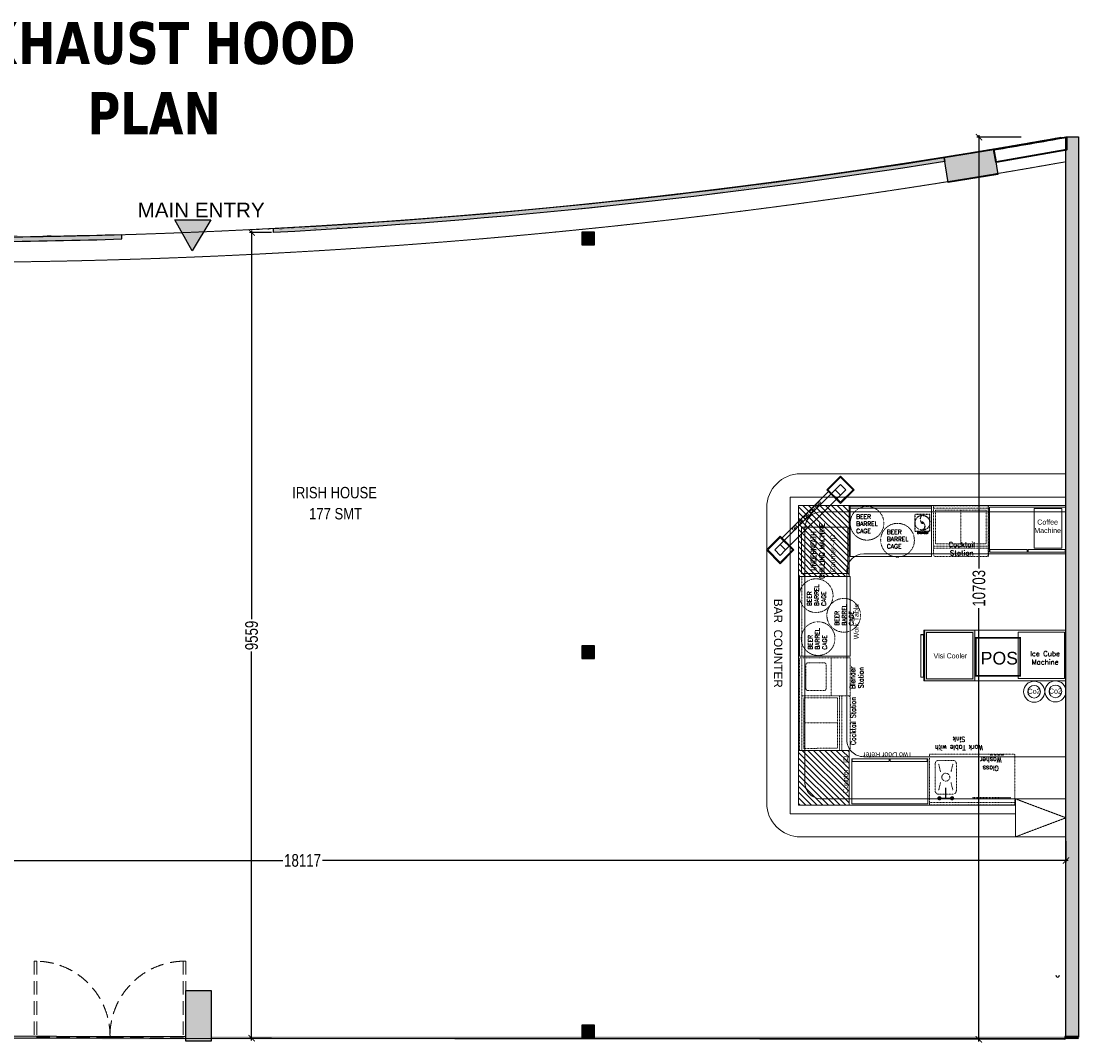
# Model space of a CAD drawing. Header units: millimetres. Extents: x 1277566 to 1493426, y 1039116 to 1145896.
# Tile 48 of 152: x 1350029 to 1362579, y 1110066 to 1122189. Entities that reach past the tile are written whole.
import ezdxf

# ---------------------------------------------------------------- set-up
doc = ezdxf.new("R2010")
doc.units = ezdxf.units.MM
doc.header["$PDMODE"] = 67
for name, pattern in [('( Hidden )', [0.375, 0.25, -0.125]), ('CONTINUA', [0]), ('DASHED', [0.75, 0.5, -0.25]), ('DASHED2', [0.375, 0.25, -0.125]), ('Hidden', [9.525, 6.35, -3.175]), ('HIDDEN2', [4.7625, 3.175, -1.5875])]:
    doc.linetypes.add(name, pattern=pattern)
for name, color, linetype, lineweight in [('A_ FURN', 26, 'Continuous', 20), ('AIRPORT EXTIING WALL', 1, 'Continuous', 20), ('BOH TEXT', 1, 'Continuous', 5), ('CKD Dimensions', 3, 'Continuous', 0), ('CKD Equipments', 252, 'Continuous', 0), ('DOOR', 32, 'Continuous', 13), ('equip', 8, 'Continuous', 9), ('FURN', 24, 'Continuous', 25), ('KIT TEXT.', 30, 'Continuous', 9), ('PRAXIS COMMENTS', 44, 'Continuous', 0), ('WALL 200', 7, 'Continuous', 35)]:
    doc.layers.add(name, color=color, linetype=linetype, lineweight=lineweight)
for name, color, linetype in [('CIVIL DIM', 7, 'Continuous'), ('CT_RETAIL TEXT', 1, 'Continuous'), ('Dimension a', 7, 'Continuous'), ('Equipment Name', 8, 'Continuous'), ('FAINTEQUIP', 253, 'Continuous'), ('kitchen equip1', 8, 'Continuous'), ('PDF2_Equipment', 253, 'Continuous'), ('PQ_204_2D', 7, 'CONTINUA'), ('PQ_BLUE_3D', 150, 'CONTINUA'), ('TEX', 156, 'Continuous'), ('WALL 150', 7, 'Continuous')]:
    doc.layers.add(name, color=color, linetype=linetype)
doc.layers.add('CT_GLAZING', color=7, linetype='Continuous', true_color=0x0000f5)
doc.layers.add('Equipment', color=7, linetype='Continuous', lineweight=9, true_color=0xcc6600)
doc.styles.add('Arial', font='arial.ttf', dxfattribs={"height": 3500})
doc.styles.add('PDF Arial', font='arial.ttf')
doc.styles.add('ROMANS', font='arial.ttf', dxfattribs={"width": 0.75})
doc.styles.get("Standard").update_dxf_attribs({"font": 'arial.ttf'})
doc.styles.add('STYLE1', font='GOTHIC.TTF', dxfattribs={"width": 0.9})
doc.dimstyles.new('1.300', dxfattribs={"dimtxt": 150, "dimasz": 75, "dimexe": 25, "dimexo": 25, "dimgap": 15, "dimtad": 0, "dimdec": 0, "dimdsep": 46, "dimtxsty": 'ROMANS', "dimblk": 'ARCHTICK', "dimcen": 0.09, "dimdle": 25, "dimclrd": 256, "dimclre": 256, "dimclrt": 256, "dimadec": 1, "dimazin": 2, "dimtfac": 1, "dimtdec": 0, "dimtmove": 2, "dimatfit": 3, "dimldrblk": 'OPEN90', "dimfxl": 100, "dimtolj": 1, "dimtzin": 0, "dimlwe": -1, "dimarcsym": 0})

# ---------------------------------------------------------------- blocks, each defined once
blk = doc.blocks.new('A$C68E25F39-flat-1-flat-1')
at = {"layer": 'Equipment', "ltscale": 25}
blk.add_line((-857, 303), (-304, 856), dxfattribs=at)
for points in [[(-163, 1040), (0, 878), (-163, 715), (-325, 878)], [(-163, 1026), (-14, 878), (-163, 729), (-311, 878)], [(-163, 941), (-99, 878), (-163, 814), (-226, 878)], [(-226, 878), (-163, 814), (-814, 163), (-878, 226)], [(-502, 630), (-488, 616), (-474, 630), (-488, 643)], [(-431, 700), (-417, 686), (-404, 700), (-417, 714)], [(-573, 559), (-559, 545), (-545, 559), (-559, 573)], [(-700, 431), (-686, 417), (-700, 404), (-714, 417)], [(-630, 502), (-616, 488), (-630, 474), (-643, 488)], [(-1040, 163), (-878, 0), (-715, 163), (-878, 325)], [(-1026, 163), (-878, 14), (-729, 163), (-878, 311)], [(-941, 163), (-878, 99), (-814, 163), (-878, 226)]]:
    blk.add_lwpolyline(points, close=True, dxfattribs=at)
for centre, major_axis in [((-494, 636), (23.2, 23.2)), ((-424, 706), (23.2, 23.2)), ((-636, 494), (-23.2, -23.2)), ((-565, 565), (23.2, 23.2)), ((-706, 424), (-23.2, -23.2))]:
    blk.add_ellipse(centre, major_axis=major_axis, ratio=0.595238, start_param=3.141593, end_param=9.424778, dxfattribs=at)
blk = doc.blocks.new('G$C03C87930')
at = {"layer": 'Equipment', "color": 254, "linetype": 'Hidden', "ltscale": 0.25, "elevation": 0}
for points in [[(535, 0), (0, 0), (0, 902), (535, 902)], [(30, 458), (30, 898), (0, 898), (0, 458)], [(30, 6), (30, 446), (0, 446), (0, 6)]]:
    blk.add_lwpolyline(points, close=True, dxfattribs=at)
blk = doc.blocks.new('G$C4A1CB15B')
at = {"layer": 'FAINTEQUIP', "color": 254, "linetype": '( Hidden )', "ltscale": 0.25, "elevation": 0}
blk.add_lwpolyline([(198, 195), (18, 195), (18, 0), (198, 0)], close=True, dxfattribs=at)
at = {"layer": 'FAINTEQUIP', "color": 254, "linetype": '( Hidden )', "ltscale": 0.25}
for radius in [88.5, 10.9]:
    blk.add_circle((109, 99, 0), radius, dxfattribs=at)
for centre, radius, start, end in [((126, 143, 0), 45.8, 105.8664, 229.1807), ((97, 59, 0), 42.9, 277.7629, 58.2387)]:
    blk.add_arc(centre, radius, start, end, dxfattribs=at)
at = {"layer": 'Equipment Name', "insert": (114, -2, 143), "char_height": 30.48, "width": 161.41, "attachment_point": 2, "style": 'STYLE1'}
blk.add_mtext('{\\Fsimplex|c0;Blender }', dxfattribs=at)
blk = doc.blocks.new('G$C6976CD5F')
at = {"layer": 'PQ_204_2D', "color": 254, "linetype": '( Hidden )', "ltscale": 0.25}
blk.add_line((517, 0, -100), (517, 460, -100), dxfattribs=at)
at = {"layer": 'PQ_BLUE_3D', "color": 254, "linetype": '( Hidden )', "ltscale": 0.25, "extrusion": (-1, 6.12323e-17, 0)}
for centre in [(-362, 592, -10), (-319, 592, -10), (-276, 592, -10), (-230, 592, -10)]:
    blk.add_circle(centre, 15, dxfattribs=at)
blk = doc.blocks.new('GFCD')
at = {"layer": 'Equipment', "ltscale": 0.25}
h = blk.add_hatch(dxfattribs=at)
h.set_pattern_fill('INSUL', color=256, angle=-1.4333)
h.set_pattern_definition([(358.56672815, (-12410586.428, 1201519.596), (0.238246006, 9.5220199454), []), (358.56672815, (-12410586.349, 1201522.77), (0.238246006, 9.5220199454), [3.175, -3.175]), (358.56672815, (-12410586.269, 1201525.944), (0.238246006, 9.5220199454), [3.175, -3.175])])
h.paths.add_polyline_path([(7661, 16946), (8261, 16931), (8246, 16332), (7646, 16347)])
h.paths.add_polyline_path([(7685, 16921), (8235, 16907), (8221, 16357), (7672, 16371)], flags=16)
for p, q in [((7712, 16955, 4454), (8217, 16942, 4454)), ((7712, 16955, 4454), (8217, 16942, 4454)), ((7713, 16988, 4454), (8218, 16975, 4454)), ((7713, 16988, 4454), (8218, 16975, 4454)), ((8215, 16937, 4454), (7714, 16950, 4454)), ((8215, 16937, 4454), (7714, 16950, 4454)), ((8215, 16942, 4454), (8215, 16932, 4454)), ((8215, 16942, 4454), (8215, 16932, 4454)), ((8217, 16942, 4454), (8218, 16975, 4454)), ((8217, 16942, 4454), (8218, 16975, 4454))]:
    blk.add_line(p, q, dxfattribs=at)
for points in [[(7661, 16946), (8261, 16931), (8246, 16332), (7646, 16347)], [(7685, 16921), (8235, 16907), (8221, 16357), (7672, 16371)]]:
    blk.add_lwpolyline(points, close=True, dxfattribs=at)
at = {"layer": 'kitchen equip1', "ltscale": 0.25}
blk.add_line((7713, 16988, 4454), (7712, 16955, 4454), dxfattribs=at)
blk = doc.blocks.new('BAR EQUIP')
at = {"layer": 'CKD Dimensions', "ltscale": 0.25}
h = blk.add_hatch(dxfattribs=at)
h.set_pattern_fill('ANSI31', color=254, scale=15, angle=270)
h.set_pattern_definition([(135, (991671.44, 1162335.35), (-33.67596, -33.67596), [])])
h.paths.add_polyline_path([(1012087, 1206017), (1012087, 1205177), (1012687, 1205177), (1012687, 1206017)])
h = blk.add_hatch(dxfattribs=at)
h.set_pattern_fill('ANSI31', color=254, scale=15, angle=270)
h.set_pattern_definition([(135, (998326.353, 1166236.556), (-33.67596, -33.67596), [])])
h.paths.add_polyline_path([(1012087, 1203111), (1012087, 1202461), (1012687, 1202461), (1012687, 1203111)])
for p, q in [((1012362, 1205944, -261), (1015261, 1205944, -261)), ((1012162, 1205744, -261), (1012161, 1202737, -261)), ((1014657, 1202537, -261), (1012361, 1202537, -261)), ((1014662, 1202086, -261), (1014662, 1202537, -261)), ((1015261, 1202086, -261), (1015261, 1202537, -261))]:
    blk.add_line(p, q)
at = {"linetype": '( Hidden )', "ltscale": 10}
for p, q in [((1015261, 1202312, -261), (1014661, 1202537, -261)), ((1014661, 1202086, -261), (1015261, 1202312, -261))]:
    blk.add_line(p, q, dxfattribs=at)
at = {"color": 254, "lineweight": 60, "const_width": 19.2, "elevation": -143}
blk.add_lwpolyline([(1014717, 1203997), (1014717, 1204447), (1014192, 1204447), (1014192, 1203997)], close=True, dxfattribs=at)
at = {"elevation": -261}
for points in [[(1014661, 1202537), (1015261, 1202537)], [(1015261, 1202086), (1014661, 1202086)]]:
    blk.add_lwpolyline(points, dxfattribs=at)
at = {"color": 254, "ltscale": 0.25}
for centre in [(1014883, 1203808, -261), (1015136, 1203812, -261)]:
    blk.add_circle(centre, 125, dxfattribs=at)
for centre, start, end in [((1012362, 1205744, -261), 90, 179.9944), ((1012361, 1202737, -261), 179.9944, 270)]:
    blk.add_arc(centre, 200, start, end)
at = {"layer": 'CKD Dimensions', "color": 254, "elevation": -261}
blk.add_lwpolyline([(1014694, 1204516), (1014694, 1203966), (1015244, 1203966), (1015244, 1204516), (1014694, 1204516)], dxfattribs=at)
at = {"layer": 'equip', "color": 254, "linetype": '( Hidden )', "ltscale": 0.25}
for p, q in [((1013710, 1202956, -261), (1013710, 1202631, -261)), ((1013922, 1202994, -261), (1013747, 1202994, -261)), ((1013751, 1202953, -261), (1013772, 1202856, -261)), ((1013919, 1202953, -261), (1013897, 1202856, -261)), ((1013960, 1202631, -261), (1013960, 1202956, -261)), ((1013751, 1202635, -261), (1013772, 1202731, -261)), ((1013919, 1202635, -261), (1013897, 1202731, -261)), ((1013747, 1202594, -261), (1013922, 1202594, -261))]:
    blk.add_line(p, q, dxfattribs=at)
at = {"layer": 'equip', "color": 254, "linetype": '( Hidden )', "ltscale": 0.25, "elevation": -261}
blk.add_lwpolyline([(1013641, 1202467), (1014656, 1202467), (1014656, 1203067), (1013641, 1203067), (1013641, 1202467), (1013641, 1202492), (1014656, 1202492)], dxfattribs=at)
at = {"layer": 'equip', "color": 254, "linetype": '( Hidden )', "ltscale": 0.25, "const_width": 25, "elevation": -261}
for points in [[(1013747, 1202544, 1), (1013772, 1202544, 1)], [(1013897, 1202544, 1), (1013922, 1202544, 1)]]:
    blk.add_lwpolyline(points, format="xyb", close=True, dxfattribs=at)
at = {"layer": 'equip', "color": 254, "linetype": '( Hidden )', "ltscale": 0.25}
blk.add_circle((1013835, 1202794, -261), 46.9, dxfattribs=at)
for centre, start, end in [((1013747, 1202956, -261), 90, 180), ((1013922, 1202956, -261), 0, 90), ((1013747, 1202631, -261), 180, 270), ((1013922, 1202631, -261), 270, 0)]:
    blk.add_arc(centre, 37.5, start, end, dxfattribs=at)
for points in [[(1013827, 1202544, -261), (1013842, 1202544, -261), (1013827, 1202669, -261), (1013842, 1202669, -261)], [(1013760, 1202551, -261), (1013760, 1202536, -261), (1013910, 1202551, -261), (1013910, 1202536, -261)]]:
    blk.add_trace(points, dxfattribs=at)
at = {"layer": 'Equipment', "linetype": '( Hidden )', "ltscale": 0.25}
for p, q in [((1014339, 1206012, -261), (1013689, 1206012, -261)), ((1013689, 1206012, -261), (1013689, 1205437, -261)), ((1013689, 1205987, -261), (1014339, 1205987, -261)), ((1014314, 1205962, -261), (1013714, 1205962, -261)), ((1013714, 1205962, -261), (1013714, 1205562, -261)), ((1014014, 1205962, -261), (1014014, 1205562, -261)), ((1014314, 1205962, -261), (1014314, 1205562, -261)), ((1014339, 1206012, -261), (1014339, 1205412, -261)), ((1014342, 1205409, -261), (1014342, 1206009, -261)), ((1013689, 1205537, -261), (1014339, 1205537, -261)), ((1013714, 1205562, -261), (1014314, 1205562, -261)), ((1013689, 1205512, -261), (1014339, 1205512, -261)), ((1013714, 1205412, -261), (1014314, 1205412, -261)), ((1013714, 1205412, -261), (1014314, 1205412, -261)), ((1013714, 1205412, -261), (1014314, 1205412, -261)), ((1012100, 1205177, -261), (1012675, 1205177, -261)), ((1012125, 1204227, -177), (1012125, 1205177, -261)), ((1012700, 1204212, -177), (1012100, 1204212, -177)), ((1012100, 1204212, -177), (1012100, 1203112, -177)), ((1012125, 1203112, -177), (1012125, 1204212, -177)), ((1012390, 1204151, -177), (1012200, 1204151, -177)), ((1012390, 1204151, -177), (1012200, 1204151, -177)), ((1012390, 1204151, -177), (1012200, 1204151, -177)), ((1012475, 1203761, -177), (1012475, 1204211, -177)), ((1012700, 1203761, -177), (1012700, 1204212, -177)), ((1012175, 1204126, -177), (1012175, 1203846, -177)), ((1012175, 1204126, -177), (1012175, 1203846, -177)), ((1012175, 1204126, -177), (1012175, 1203846, -177)), ((1012415, 1203846, -177), (1012415, 1204126, -177)), ((1012415, 1203846, -177), (1012415, 1204126, -177)), ((1012415, 1203846, -177), (1012415, 1204126, -177)), ((1012125, 1203761, -177), (1012700, 1203761, -177)), ((1012200, 1203821, -177), (1012390, 1203821, -177)), ((1012200, 1203821, -177), (1012390, 1203821, -177)), ((1012200, 1203821, -177), (1012390, 1203821, -177)), ((1012575, 1203112, -177), (1012575, 1203762, -177)), ((1012600, 1203112, -177), (1012600, 1203762, -177)), ((1012150, 1203736, -177), (1012550, 1203737, -177)), ((1012150, 1203736, -177), (1012150, 1203136, -177)), ((1012550, 1203137, -177), (1012550, 1203737, -177)), ((1012700, 1203137, -177), (1012700, 1203737, -177)), ((1012700, 1203137, -177), (1012700, 1203737, -177)), ((1012700, 1203137, -177), (1012700, 1203737, -177)), ((1012150, 1203437, -177), (1012550, 1203437, -177)), ((1012150, 1203136, -177), (1012550, 1203137, -177)), ((1012100, 1203112, -177), (1012675, 1203112, -177)), ((1013614, 1203002, -261), (1013614, 1203017, -261))]:
    blk.add_line(p, q, dxfattribs=at)
at = {"layer": 'Equipment', "lineweight": 5, "ltscale": 25, "elevation": -261}
blk.add_lwpolyline([(1012699, 1206011), (1013666, 1206011), (1013666, 1205411), (1012699, 1205411), (1012699, 1206011), (1012699, 1205986), (1013666, 1205986)], dxfattribs=at)
at = {"layer": 'Equipment', "color": 254, "ltscale": 25, "elevation": -202}
blk.add_lwpolyline([(1014884, 1205511), (1015211, 1205511), (1015211, 1205984), (1014884, 1205984)], close=True, dxfattribs=at)
at = {"layer": 'Equipment', "color": 254, "linetype": 'Hidden', "elevation": -345}
blk.add_lwpolyline([(1012673, 1205209), (1012123, 1205209), (1012123, 1205759), (1012673, 1205759), (1012673, 1205209)], dxfattribs=at)
at = {"layer": 'Equipment', "lineweight": 0, "ltscale": 25, "elevation": -177}
blk.add_lwpolyline([(1012101, 1204228), (1012101, 1205177), (1012701, 1205177), (1012701, 1204228)], close=True, dxfattribs=at)
at = {"layer": 'Equipment', "linetype": '( Hidden )', "ltscale": 0.25}
for centre in [(1012900, 1205807, -93), (1013262, 1205606, 25), (1012297, 1204948, -261), (1012624, 1204715, -261), (1012320, 1204438, -177)]:
    blk.add_circle(centre, 200, dxfattribs=at)
for centre, start, end in [((1013714, 1205437, -261), 180.0033, 270.0033), ((1014314, 1205437, -261), 270.0033, 0.0033), ((1012200, 1204126, -177), 90.0033, 180.0033), ((1012200, 1204126, -177), 90.0033, 180.0033), ((1012200, 1204126, -177), 90.0033, 180.0033), ((1012390, 1204126, -177), 0.0033, 90.0033), ((1012390, 1204126, -177), 0.0033, 90.0033), ((1012390, 1204126, -177), 0.0033, 90.0033), ((1012200, 1203846, -177), 179.9967, 269.9967), ((1012390, 1203846, -177), 270.0033, 0.0033), ((1012390, 1203846, -177), 270.0033, 0.0033), ((1012390, 1203846, -177), 270.0033, 0.0033), ((1012675, 1203737, -177), 0.0033, 90.0033), ((1012675, 1203137, -177), 270.0033, 0.0033)]:
    blk.add_arc(centre, 25, start, end, dxfattribs=at)
at = {"layer": 'PDF2_Equipment', "color": 254, "lineweight": 0}
for centre in [(1015136, 1203812, -261), (1014883, 1203808, -261)]:
    blk.add_circle(centre, 74.8, dxfattribs=at)
at = {"layer": 'PRAXIS COMMENTS', "elevation": -261}
for points in [[(1014662, 1202361), (1011987, 1202361), (1011987, 1206117), (1015261, 1206117)], [(1014662, 1202461), (1012087, 1202461), (1012087, 1206017), (1015261, 1206017)]]:
    blk.add_lwpolyline(points, dxfattribs=at)
at = {"layer": 'PRAXIS COMMENTS', "color": 254, "elevation": -261}
for points in [[(1012087, 1206017), (1012087, 1205177), (1012687, 1205177), (1012687, 1206017), (1012087, 1206017)], [(1015251, 1203938), (1013576, 1203938), (1013576, 1204538), (1015251, 1204538)], [(1012087, 1203112), (1012087, 1202461), (1012687, 1202461), (1012687, 1203112), (1012087, 1203112)]]:
    blk.add_lwpolyline(points, dxfattribs=at)
blk.add_blockref('A$C68E25F39-flat-1-flat-1', (1012748, 1205327))
at = {"layer": 'CKD Equipments', "ltscale": 0.25, "xscale": -1}
for p, rotation in [((1014353, 1205464, -261), 270), ((1013621, 1203011, -261), 90)]:
    blk.add_blockref('G$C03C87930', p, dxfattribs=dict(at, rotation=rotation))
at = {"layer": 'CKD Equipments', "ltscale": 0.25, "rotation": 270}
blk.add_blockref('G$C6976CD5F', (1014146, 1203071, -261), dxfattribs=at)
at = {"layer": 'Equipment', "xscale": -0.9999999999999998, "rotation": 88.56672814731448}
blk.add_blockref('GFCD', (1030713, 1211772, -261), dxfattribs=at)
at = {"layer": 'kitchen equip1'}
blk.add_blockref('G$C4A1CB15B', (1013449, 1205714, -261), dxfattribs=at)
at = {"layer": 'Equipment Name', "linetype": 'Continuous', "lineweight": 5, "ltscale": 25, "char_height": 51, "width": 283.06, "attachment_point": 7, "style": 'PDF Arial'}
for insert, rotation in [((1012772, 1205690, 266), 359.9978), ((1013136, 1205508, 25), 359.9978), ((1012413, 1204825, -20), 89.9978), ((1012740, 1204592, -20), 89.9978), ((1012422, 1204307, -177), 89.9978)]:
    blk.add_mtext('{\\Fsimplex|c0;BEER BARREL CAGE}', dxfattribs=dict(at, insert=insert, rotation=rotation))
at = {"layer": 'Equipment Name', "char_height": 60, "width": 425.63, "attachment_point": 8}
for s, insert in [('Coffee \\PMachine', (1015043, 1205690, -9238)), ('{\\Fsimplex|c0;Cocktail Station}', (1014024, 1205424, 25)), ('{\\Fsimplex|c0;Ice Cube Machine}', (1015013, 1204130, -93))]:
    blk.add_mtext(s, dxfattribs=dict(at, insert=insert))
at = {"layer": 'Equipment Name', "char_height": 60}
for s, insert, width, attachment_point, rotation, style in [('{\\Fsimplex|c0;UNDERNEATH \\PCHILLING MACHINE}', (1012235, 1205478, -704), 704.59, 2, 90, 'STYLE1'), ('Counter - ID', (1012464, 1205450, 27714), 704.59, 2, 90, 'STYLE1'), ('Work Table', (1012742, 1204641, -9238), 704.59, 2, 90, 'STYLE1'), ('{\\Fsimplex|c0;Blender Station}', (1012698, 1203975, -34), 292.33, 2, 90, 'STYLE1'), ('Co2', (1014882, 1203843, -261), 990.81, 2, 0.7346, 'Arial'), ('Co2', (1015135, 1203846, -261), 990.81, 2, 0.7346, 'Arial'), ('{\\Fsimplex|c0;Cocktail Station}', (1012706, 1203461, -34), 704.59, 2, 90, 'STYLE1'), ('{\\Fsimplex|c0;Work Table with Sink}', (1013991, 1203113, -93), 698.82, 2, 180, 'STYLE1'), ('Counter - ID', (1012614, 1202822, 27773), 704.59, 2, 90, 'STYLE1'), ('Two Door Refer', (1013145, 1203089, -9297), 704.59, 8, 180, 'STYLE1'), ('{\\Fsimplex|c0;Glass Washer}', (1014368, 1202869, -93), 318.71, 2, 180, 'STYLE1')]:
    blk.add_mtext(s, dxfattribs=dict(at, insert=insert, width=width, attachment_point=attachment_point, rotation=rotation, style=style))
at = {"layer": 'Equipment Name', "attachment_point": 8}
for s, insert, char_height, width, style in [('Visi Cooler', (1013889, 1204203, -9297), 60, 704.59, 'STYLE1'), ('POS', (1014470, 1204129, -143), 150, 702.13, 'Arial')]:
    blk.add_mtext(s, dxfattribs=dict(at, insert=insert, char_height=char_height, width=width, style=style))
blk = doc.blocks.new('_ARCHTICK')
at = {"color": 0, "linetype": 'ByBlock', "const_width": 0.15}
blk.add_lwpolyline([(-0.5, -0.5), (0.5, 0.5)], dxfattribs=at)
blk = doc.blocks.new('*D254')
at = {"layer": 'CIVIL DIM', "linetype": 'DASHED2'}
for p, q in [((1344309, 1112603), (1344309, 1112205)), ((1362426, 1112463), (1362426, 1112205))]:
    blk.add_line(p, q, dxfattribs=at)
at = {"layer": 'CIVIL DIM', "lineweight": -2}
for p, q in [((1344284, 1112230), (1353146, 1112230)), ((1362451, 1112230), (1353589, 1112230))]:
    blk.add_line(p, q, dxfattribs=at)
at = {"layer": 'Defpoints', "color": 0}
for p in [(1344309, 1112628), (1362426, 1112488), (1362426, 1112230)]:
    blk.add_point(p, dxfattribs=at)
at = {"layer": 'CIVIL DIM', "linetype": 'ByBlock', "lineweight": -2, "xscale": 75, "yscale": 75, "zscale": 75, "rotation": 180}
blk.add_blockref('_ARCHTICK', (1344309, 1112230), dxfattribs=at)
at = {"layer": 'CIVIL DIM', "linetype": 'ByBlock', "lineweight": -2, "xscale": 75, "yscale": 75, "zscale": 75}
blk.add_blockref('_ARCHTICK', (1362426, 1112230), dxfattribs=at)
at = {"layer": 'CIVIL DIM', "insert": (1353368, 1112230), "char_height": 150, "attachment_point": 5, "style": 'ROMANS', "bg_fill": 3, "box_fill_scale": 1.1, "bg_fill_color": 256, "bg_fill_true_color": 13158600, "bg_fill_transparency": 0}
blk.add_mtext('\\A1;18117', dxfattribs=at)
blk = doc.blocks.new('_Open90')
at = {"color": 0, "linetype": 'ByBlock', "lineweight": -2}
for p, q in [((0, 0), (-1, 0)), ((-0.5, 0.5), (0, 0)), ((0, 0), (-0.5, -0.5))]:
    blk.add_line(p, q, dxfattribs=at)
blk = doc.blocks.new('*D250')
at = {"layer": 'CIVIL DIM', "linetype": 'DASHED2'}
for p, q in [((1361894, 1120811), (1361369, 1120811)), ((1361894, 1110108), (1361369, 1110108))]:
    blk.add_line(p, q, dxfattribs=at)
at = {"layer": 'CIVIL DIM', "lineweight": -2}
for p, q in [((1361394, 1120836), (1361394, 1115681)), ((1361394, 1110083), (1361394, 1115238))]:
    blk.add_line(p, q, dxfattribs=at)
at = {"layer": 'Defpoints', "color": 0}
for p in [(1362370, 1120811), (1361394, 1110108), (1362360, 1110108)]:
    blk.add_point(p, dxfattribs=at)
at = {"layer": 'CIVIL DIM', "linetype": 'ByBlock', "lineweight": -2, "xscale": 75, "yscale": 75, "zscale": 75}
for p, rotation in [((1361394, 1120811), 90), ((1361394, 1110108), 270)]:
    blk.add_blockref('_ARCHTICK', p, dxfattribs=dict(at, rotation=rotation))
at = {"layer": 'CIVIL DIM', "insert": (1361394, 1115459), "char_height": 150, "attachment_point": 5, "rotation": 90, "style": 'ROMANS', "bg_fill": 3, "box_fill_scale": 1.1, "bg_fill_color": 256, "bg_fill_true_color": 13158600, "bg_fill_transparency": 0}
blk.add_mtext('\\A1;10703', dxfattribs=at)
blk = doc.blocks.new('*D251')
at = {"layer": 'CIVIL DIM', "linetype": 'DASHED2'}
for p, q in [((1353000, 1119680), (1352739, 1119680)), ((1353000, 1110121), (1352739, 1110121))]:
    blk.add_line(p, q, dxfattribs=at)
at = {"layer": 'CIVIL DIM', "lineweight": -2}
for p, q in [((1352764, 1119705), (1352764, 1115084)), ((1352764, 1110096), (1352764, 1114717))]:
    blk.add_line(p, q, dxfattribs=at)
at = {"layer": 'Defpoints', "color": 0}
for p in [(1353025, 1119680), (1352764, 1110121), (1353025, 1110121)]:
    blk.add_point(p, dxfattribs=at)
at = {"layer": 'CIVIL DIM', "linetype": 'ByBlock', "lineweight": -2, "xscale": 75, "yscale": 75, "zscale": 75}
for p, rotation in [((1352764, 1119680), 90), ((1352764, 1110121), 270)]:
    blk.add_blockref('_ARCHTICK', p, dxfattribs=dict(at, rotation=rotation))
at = {"layer": 'CIVIL DIM', "insert": (1352764, 1114900), "char_height": 150, "attachment_point": 5, "rotation": 90, "style": 'ROMANS', "bg_fill": 3, "box_fill_scale": 1.1, "bg_fill_color": 256, "bg_fill_true_color": 13158600, "bg_fill_transparency": 0}
blk.add_mtext('\\A1;9559', dxfattribs=at)

msp = doc.modelspace()

# ---------------------------------------------------------------- hatches: boundary and pattern name
h = msp.add_hatch(color=256)
h.dxf.hatch_style = 1
edge = h.paths.add_edge_path()
edge.add_line((1360979.4634, 1120570.5476), (1360987.2993, 1120521.8194))
edge.add_arc((1348891.0506, 1196827.3036), 77258.308, 273.067558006, 279.007798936, ccw=False)
edge.add_line((1353025.4064, 1119679.6966), (1353025.4064, 1119729.7684))
edge.add_arc((1348873.8343, 1197049.4884), 77431.0961, 273.073463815, 278.994558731)
h = msp.add_hatch(color=256)
h.dxf.hatch_style = 1
h.paths.add_polyline_path([(1360979.4634, 1120570.5476), (1361571.853, 1120665.8084), (1361619.4834, 1120369.6137), (1361027.0939, 1120274.3528)])
h = msp.add_hatch(color=1)
h.dxf.hatch_style = 1
h.paths.add_polyline_path([(1351854.6521, 1119833.4098), (1352281.5136, 1119833.4098), (1352058.6148, 1119464.8059)])
h = msp.add_hatch(color=256)
h.dxf.hatch_style = 1
edge = h.paths.add_edge_path()
edge.add_line((1344238.6185, 1119759.1149), (1344238.6185, 1119709.2056))
edge.add_arc((1348891.0506, 1196827.3036), 77258.308, 266.547606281, 268.941280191)
edge.add_line((1347463.5415, 1119582.1848), (1347464.3321, 1119632.1787))
edge.add_arc((1348901.4325, 1197201.4484), 77582.5809, 266.55437271, 268.938621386, ccw=False)
edge = h.paths.add_edge_path()
edge.add_line((1348064.0137, 1119623.4252), (1348063.4781, 1119573.4281))
edge.add_arc((1348891.0506, 1196827.3036), 77258.308, 269.386249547, 271.731452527)
edge.add_line((1351225.4064, 1119604.2698), (1351225.4064, 1119654.2927))
edge.add_arc((1348891.0506, 1196827.3036), 77208.308, 269.386249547, 271.732574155, ccw=False)
h = msp.add_hatch(color=7)
h.dxf.hatch_style = 2
h.paths.add_polyline_path([(1356827.2546, 1119679.9022), (1356689.2546, 1119679.9022), (1356689.2546, 1119541.9022), (1356827.2546, 1119541.9022)], flags=16)
h.paths.add_polyline_path([(1356833.2546, 1119685.9022), (1356683.2546, 1119685.9022), (1356683.2546, 1119535.9022), (1356833.2546, 1119535.9022)])
h = msp.add_hatch(color=7)
h.dxf.hatch_style = 2
h.paths.add_polyline_path([(1356833.2546, 1114625.3111), (1356683.2546, 1114625.3111), (1356683.2546, 1114775.3111), (1356833.2546, 1114775.3111)])
h = msp.add_hatch(color=256)
h.dxf.hatch_style = 2
h.paths.add_polyline_path([(1352283.5748, 1110686.509), (1352283.5748, 1110086.509), (1351983.5748, 1110086.509), (1351983.5748, 1110686.509)])
h = msp.add_hatch(color=7)
h.dxf.hatch_style = 2
h.paths.add_polyline_path([(1356833.2546, 1110125.3111), (1356683.2546, 1110125.3111), (1356683.2546, 1110275.3111), (1356833.2546, 1110275.3111)])
at = {"layer": 'CT_GLAZING'}
h = msp.add_hatch(color=256, dxfattribs=at)
h.dxf.hatch_style = 1
h.paths.add_polyline_path([(1362574.9499, 1110142.3756), (1362574.9499, 1110107.7072), (1362579.1026, 1110107.7072), (1362579.1026, 1110142.3756)])
h.paths.add_polyline_path([(1351983.5748, 1110107.7072), (1351983.5748, 1110142.3756), (1344309.0014, 1110159.7098), (1344309.0014, 1110125.0414)])
h.paths.add_polyline_path([(1352283.5748, 1110142.3756), (1352283.5748, 1110107.7072), (1362576.2172, 1110107.7072), (1362576.2172, 1110142.3756)])
at = {"layer": 'WALL 150', "true_color": 0xc7c8ca}
h = msp.add_hatch(color=9, dxfattribs=at)
h.dxf.hatch_style = 1
h.paths.add_polyline_path([(1362426.2172, 1120814.7595), (1362576.2172, 1120814.7595), (1362576.2172, 1110133.1202), (1362426.2172, 1110133.1202)])

# ---------------------------------------------------------------- linework, layer by layer
msp.add_line((1362426.2172, 1116368.0959), (1362426.2172, 1116818.0959))
for points in [[(1360979.4634, 1120570.5476), (1360987.2993, 1120521.8194, -0.0259249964), (1353025.4064, 1119679.6966), (1353025.4064, 1119729.7684, 0.0258414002)], [(1348064.0137, 1119623.4252), (1348063.4781, 1119573.4281, 0.0102332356), (1351225.4064, 1119604.2698), (1351225.4064, 1119654.2927, -0.0102381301)]]:
    msp.add_lwpolyline(points, format="xyb", close=True)
for points in [[(1360979.4634, 1120570.5476), (1361571.853, 1120665.8084), (1361619.4834, 1120369.6137), (1361027.0939, 1120274.3528)], [(1352283.5748, 1110686.509), (1352283.5748, 1110086.509), (1351983.5748, 1110086.509), (1351983.5748, 1110686.509)]]:
    msp.add_lwpolyline(points, close=True)
at = {"color": 1}
msp.add_lwpolyline([(1351854.6521, 1119833.4098), (1352281.5136, 1119833.4098), (1352058.6148, 1119464.8059), (1351854.6521, 1119833.4098)], dxfattribs=at)
at = {"color": 7}
for points in [[(1356683.2546, 1119535.9022), (1356833.2546, 1119535.9022), (1356833.2546, 1119685.9022), (1356683.2546, 1119685.9022)], [(1356683.2546, 1114625.3111), (1356833.2546, 1114625.3111), (1356833.2546, 1114775.3111), (1356683.2546, 1114775.3111)], [(1356683.2546, 1110125.3111), (1356833.2546, 1110125.3111), (1356833.2546, 1110275.3111), (1356683.2546, 1110275.3111)]]:
    msp.add_lwpolyline(points, close=True, dxfattribs=at)
at = {"layer": 'A_ FURN'}
for points in [[(1362426.2172, 1116818.0959), (1359276.5498, 1116818.0959, 0.4141802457), (1358876.5498, 1116418.1414), (1358876.2077, 1112910.5848, 0.4142135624), (1359276.2077, 1112510.5848), (1361826.2171, 1112510.5848)], [(1361826.2171, 1112961.3589), (1359526.2321, 1112961.3588, -0.4142421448), (1359326.2321, 1113161.3783), (1359326.5254, 1116168.1154, -0.414184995), (1359526.5254, 1116368.0959), (1362426.2172, 1116368.0959)], [(1362426.2172, 1115868.0959), (1360026.4766, 1115868.0959, 0.414184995), (1359826.4766, 1115668.1154), (1359826.2809, 1113661.3784, 0.4142421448), (1360026.2809, 1113461.3589), (1362426.2172, 1113461.359)]]:
    msp.add_lwpolyline(points, format="xyb", dxfattribs=at)
msp.add_lwpolyline([(1361826.2172, 1112510.5848), (1362426.2172, 1112735.9719), (1361826.2172, 1112961.3589)], dxfattribs=at)
msp.add_lwpolyline([(1362426.2172, 1112961.3589), (1361826.2193, 1112961.3589), (1361826.2193, 1112510.5848), (1362426.2172, 1112510.5848)], close=True, dxfattribs=at)
at = {"layer": 'AIRPORT EXTIING WALL', "linetype": 'DASHED', "ltscale": 10}
for centre, radius in [((1348917.4552, 1196159.0605), 76539.6635), ((1348927.7531, 1196111.3526), 76785.8959)]:
    msp.add_arc(centre, radius, 266.549748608, 280.123163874, dxfattribs=at)
at = {"layer": 'CT_GLAZING'}
for points in [[(1362576.2172, 1110142.3756), (1362413.545, 1110142.3756), (1362413.545, 1110107.7072), (1344309.0014, 1110125.0414), (1344309.0014, 1110159.7098), (1351983.5748, 1110142.3756)], [(1352283.5748, 1110121.1774), (1362576.2172, 1110121.1774)]]:
    msp.add_lwpolyline(points, dxfattribs=at)
at = {"layer": 'DOOR', "color": 7, "linetype": 'HIDDEN2', "ltscale": 50}
for p, q in [((1350183.5748, 1111035.2599), (1350183.5748, 1110133.1244)), ((1350213.5747, 1111035.2599), (1350183.5748, 1111035.2599)), ((1350213.5747, 1111035.2599), (1350213.5747, 1110133.1244)), ((1351953.5695, 1111035.2599), (1351953.5695, 1110133.1244)), ((1351953.5695, 1111035.2599), (1351983.5694, 1111035.2599)), ((1351983.5694, 1111035.2599), (1351983.5694, 1110133.1244)), ((1351083.5721, 1110133.1244), (1350183.5748, 1110133.1244)), ((1351083.5721, 1110133.1244), (1351983.5694, 1110133.1244))]:
    msp.add_line(p, q, dxfattribs=at)
for centre, start, end in [((1350196.3577, 1110148.0865), 359.03384701, 88.88822858), ((1351970.7864, 1110148.0865), 91.11177142, 180.96615299)]:
    msp.add_arc(centre, 887.3405, start, end, dxfattribs=at)
at = {"layer": 'FURN'}
msp.add_arc((1362327.8753, 1110867.4313), 20.3448, 176.15433471, 6.90284781, dxfattribs=at)
at = {"layer": 'WALL 150'}
msp.add_lwpolyline([(1362426.2172, 1120814.7595), (1362576.2172, 1120814.7595), (1362576.2172, 1110133.1202), (1362426.2172, 1110133.1202)], close=True, dxfattribs=at)
at = {"layer": 'WALL 200'}
msp.add_lwpolyline([(1361571.853, 1120665.8084, 0.0028575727), (1362431.4943, 1120813.9302), (1362431.4943, 1120662.4566), (1361596.2018, 1120516.1372), (1361571.853, 1120665.8084)], format="xyb", dxfattribs=at)

# ---------------------------------------------------------------- block references
at = {"layer": 'Equipment'}
msp.add_blockref('BAR EQUIP', (347165.5609, -89575.6517, 260.7432), dxfattribs=at)

# ---------------------------------------------------------------- texts
at = {"layer": 'BOH TEXT', "char_height": 135, "attachment_point": 1}
for s, width, insert in [('{\\fArial Narrow|b0|i0|c0|p34;IRISH HOUSE }', 6151.856442, (1353245.5505, 1116662.3583)), ('{\\fArial Narrow|b0|i0|c0|p34;177 SMT}', 1716.957201, (1353446.2915, 1116412.1435))]:
    msp.add_mtext_dynamic_manual_height_columns(s, width=width, gutter_width=24.7915, heights=[-139.6965], dxfattribs=dict(at, insert=insert))
at = {"layer": 'CT_RETAIL TEXT', "insert": (1352919.1335, 1119860.1946), "char_height": 175, "width": 1507.513984, "attachment_point": 9}
msp.add_mtext('{\\C7;MAIN ENTRY}', dxfattribs=at)
at = {"layer": 'KIT TEXT.', "insert": (1351608.4138, 1121513.261), "char_height": 500, "width": 6632.344817, "attachment_point": 5, "style": 'STYLE1'}
msp.add_mtext('\\pxt1.200001;{\\fTahoma|b1|i0|c0|p34;EXHAUST HOOD\\PPLAN}', dxfattribs=at)
at = {"layer": 'TEX', "insert": (1358960.0547, 1115334.2298), "char_height": 100, "width": 1054.819918, "attachment_point": 7, "rotation": 270, "style": 'PDF Arial'}
msp.add_mtext('\\pxqc;{\\C7;BAR  COUNTER }', dxfattribs=at)

# ---------------------------------------------------------------- next in the draw order: dimensions: what is measured, and where the dimension line sits
at = {"layer": 'CIVIL DIM'}
dim = msp.add_linear_dim(base=(1362426.2172, 1112229.6241), p1=(1344309.1985, 1112628.4712), p2=(1362426.2172, 1112487.7243, -260.7432), dimstyle='1.300', override={"dimfxl": 500, "dimfxlon": 1, "dimtfill": 1, "dimarcsym": 1}, dxfattribs=at)
dim.commit()
dim.dimension.update_dxf_attribs({"geometry": '*D254', "text_midpoint": (1353367.7079, 1112229.6241)})

# ---------------------------------------------------------------- next in the draw order: dimensions: what is measured, and where the dimension line sits
for base, p1, p2, picture, middle in [((1361394.1499, 1110107.7583), (1362370.4287, 1120810.9511), (1362360.1809, 1110107.7583), '*D250', (1361394.1499, 1115459.3547)), ((1352764.0592, 1110121.1774), (1353025.4064, 1119679.6966), (1353025.4064, 1110121.1774), '*D251', (1352764.0592, 1114900.437))]:
    dim = msp.add_linear_dim(base=base, p1=p1, p2=p2, angle=90, dimstyle='1.300', override={"dimfxl": 500, "dimfxlon": 1, "dimtfill": 1, "dimarcsym": 1}, dxfattribs=at)
    dim.commit()
    dim.dimension.update_dxf_attribs({"geometry": picture, "text_midpoint": middle})

# ---------------------------------------------------------------- next in the draw order: linework, layer by layer
at = {"layer": 'Dimension a', "const_width": 1}
msp.add_lwpolyline([(1344311.1414, 1119733.1306), (1344311.1414, 1119733.1306), (1344309.0014, 1110142.3756), (1362426.2172, 1110142.3756), (1362426.2172, 1120814.7595), (1361571.853, 1120665.8084), (1360487.4677, 1120494.2915), (1359410.0733, 1120338.5875), (1358019.7869, 1120110.2108), (1355851.1801, 1119883.1501), (1354220.3668, 1119753.0242), (1352487.5959, 1119702.7058), (1351225.4064, 1119654.2927), (1348064.0137, 1119623.4252), (1346077.1311, 1119670.2922), (1344311.1414, 1119733.1306)], dxfattribs=at)

doc.saveas('drawing.dxf')
